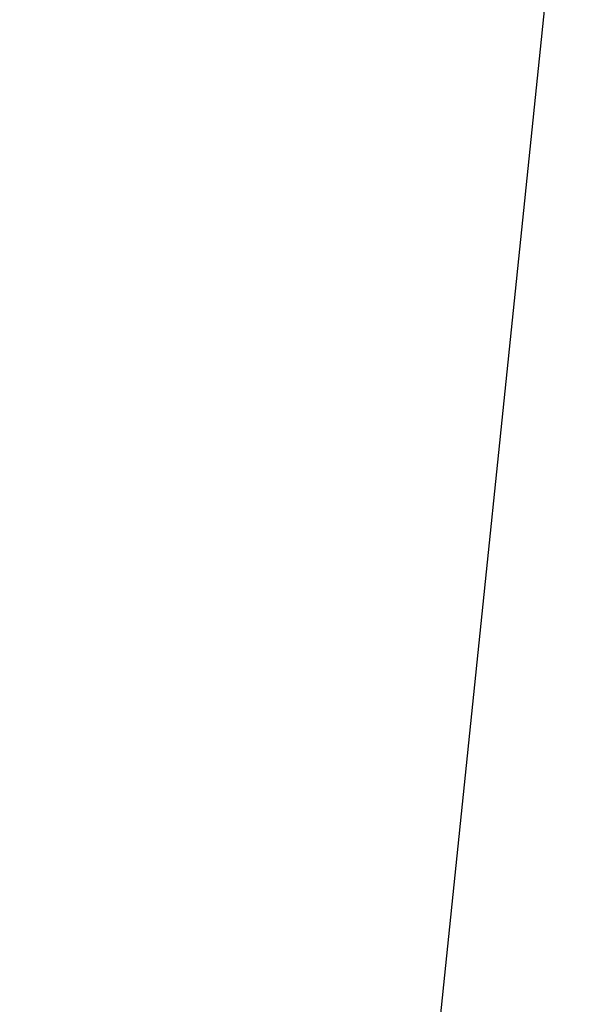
# Model space of a CAD drawing. Header units: millimetres. Extents: x 64 to 139, y 22 to 281.
# Tile 149 of 256: x 106.9171 to 106.9617, y 24.3131 to 24.3916. Entities that reach past the tile are written whole.
import ezdxf

# ---------------------------------------------------------------- set-up
doc = ezdxf.new("R2010")
doc.units = ezdxf.units.MM

msp = doc.modelspace()

# ---------------------------------------------------------------- linework, layer by layer
at = {"color": 7, "linetype": 'Continuous', "lineweight": 25}
msp.add_line((106.894005, 23.76251), (107.422807, 28.886455), dxfattribs=at)
msp.add_open_spline([(106.946931, 53.088769), (106.841827, 53.066618), (106.560545, 53.007338), (106.060522, 52.879589), (105.435752, 52.699775), (104.748518, 52.471956), (104.035212, 52.204242), (103.352648, 51.915707), (102.707458, 51.613078), (102.105266, 51.304443), (101.510415, 50.968957), (100.936523, 50.624456), (100.399355, 50.284338), (99.901996, 49.952513), (99.443306, 49.631059), (99.019349, 49.319594), (98.611668, 49.006287), (98.223435, 48.693914), (97.857728, 48.385603), (97.534715, 48.101375), (97.25345, 47.843716), (97.013662, 47.617413), (96.81472, 47.422047), (96.645549, 47.260932), (96.494863, 47.09354), (96.325653, 46.85434), (96.135106, 46.518114), (95.934528, 46.064293), (95.752519, 45.536671), (95.596663, 44.940422), (95.474489, 44.281017), (95.403939, 43.655059), (95.372808, 43.084174), (95.368328, 42.579788), (95.387759, 42.057458), (95.433622, 41.512873), (95.511734, 40.925868), (95.610693, 40.267129), (95.742007, 39.495877), (95.908624, 38.616544), (96.11446, 37.636887), (96.35624, 36.5929), (96.635136, 35.497811), (96.959132, 34.340327), (97.331719, 33.134004), (97.756661, 31.893858), (98.228601, 30.657393), (98.710475, 29.53033), (99.193291, 28.516147), (99.668403, 27.613493), (100.175531, 26.748029), (100.687449, 25.969855), (101.19968, 25.276673), (101.708182, 24.664118), (102.241502, 24.098819), (102.800047, 23.585493), (103.384213, 23.12881), (103.982359, 22.741468), (104.593396, 22.422814), (105.21661, 22.174918), (105.823858, 21.997561), (106.224539, 21.939148), (106.408211, 21.912371)], degree=3, knots=[0, 0, 0, 0, 0.010641, 0.028478, 0.05075, 0.074192, 0.098611, 0.123819, 0.144429, 0.165332, 0.186405, 0.206654, 0.22566, 0.243135, 0.259442, 0.274596, 0.288609, 0.303415, 0.316728, 0.328567, 0.338945, 0.347877, 0.355262, 0.36126, 0.366742, 0.372593, 0.382089, 0.392259, 0.403011, 0.414282, 0.426043, 0.438317, 0.446479, 0.454919, 0.463677, 0.472812, 0.482676, 0.494235, 0.507438, 0.523683, 0.541567, 0.560923, 0.581592, 0.603422, 0.627687, 0.65295, 0.679078, 0.705963, 0.727563, 0.749551, 0.771914, 0.794653, 0.814255, 0.834159, 0.854394, 0.874997, 0.896017, 0.917509, 0.938264, 0.959559, 0.981462, 1, 1, 1, 1], dxfattribs=at)

doc.saveas('drawing.dxf')
